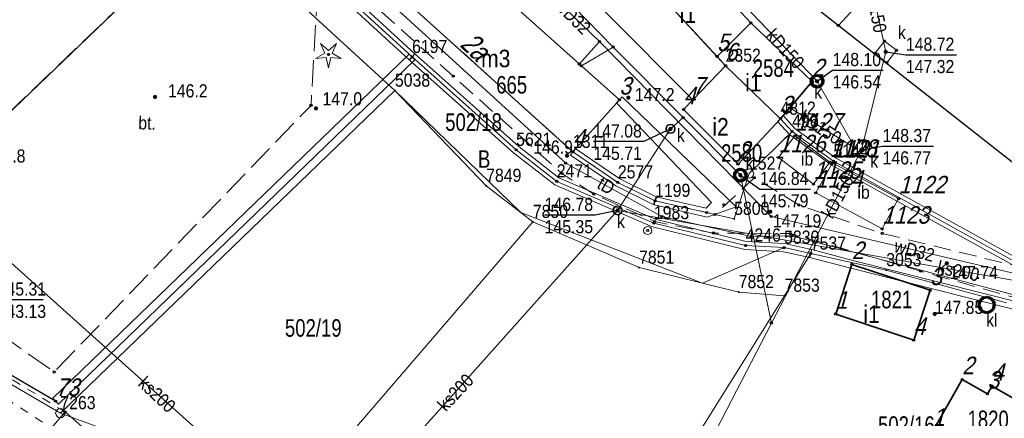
# Model space of a CAD drawing. Header units: metres. Extents: x 5548743 to 5556416, y 5707500 to 5714000.
# Tile 196 of 244: x 5554426 to 5554510, y 5710426 to 5710460. Entities that reach past the tile are written whole.
import ezdxf
from ezdxf.enums import TextEntityAlignment as Align

# ---------------------------------------------------------------- set-up
doc = ezdxf.new("R2010")
doc.units = ezdxf.units.M
for name, pattern in [('0.75_0.75', [1.5, 0.75, -0.75]), ('1.5_0.75', [2.25, 1.5, -0.75]), ('2.25_0.75', [3, 2.25, -0.75]), ('219-1000', [0])]:
    doc.linetypes.add(name, pattern=pattern)
doc.layers.get('0').update_dxf_attribs({"color": 2, "lineweight": 5})
doc.styles.get("Standard").update_dxf_attribs({"font": 'Working1250', "width": 0.75})
doc.linetypes.add('902-1000', pattern='A,5,0,[1,ksztalty.shx,S=1,R=0,X=0,Y=0],5', length=10)
doc.linetypes.add('otdn_1000', pattern='A,7,0,[21,ksztalty.shx,S=0.7,R=0,X=0,Y=0]', length=7)

# ---------------------------------------------------------------- blocks, each defined once
blk = doc.blocks.new('PUNKTBUD')
at = {"color": 0}
blk.add_circle((0, 0), 0.09, dxfattribs=at)
blk = doc.blocks.new('203')
at = {"linetype": 'Continuous', "lineweight": 0}
h = blk.add_hatch(color=0, dxfattribs=at)
edge = h.paths.add_edge_path()
edge.add_arc((0, 0), 0.09, 0, 360)
blk = doc.blocks.new('202')
at = {"color": 0, "linetype": 'Continuous', "lineweight": 0}
blk.add_circle((0, 0), 0.4, dxfattribs=at)
blk = doc.blocks.new('US15')
at = {"color": 0, "linetype": 'Continuous', "lineweight": 13}
blk.add_circle((0, 0), 0.35, dxfattribs=at)
blk = doc.blocks.new('PW01')
at = {"linetype": 'Continuous', "lineweight": 13}
h = blk.add_hatch(color=0, dxfattribs=at)
edge = h.paths.add_edge_path()
edge.add_arc((0, 0), 0.18, 0, 360)
blk = doc.blocks.new('US22')
at = {"color": 0, "linetype": 'Continuous', "lineweight": 0}
blk.add_circle((0, 0), 0.4, dxfattribs=at)
blk = doc.blocks.new('OP011')
at = {"linetype": 'Continuous', "lineweight": 13}
h = blk.add_hatch(color=0, dxfattribs=at)
edge = h.paths.add_edge_path()
edge.add_arc((0, 0), 0.1, 0, 360)
at = {"color": 0, "linetype": 'Continuous', "lineweight": 13}
for p, q in [((-0.324, 0.105), (-0.679, 0.935)), ((-0.679, 0.935), (0, 0.341)), ((0, 0.341), (0.679, 0.935)), ((0.679, 0.935), (0.324, 0.105)), ((-1.099, -0.357), (-0.324, 0.105)), ((0.324, 0.105), (1.099, -0.357)), ((-0.2, -0.275), (-1.099, -0.357)), ((-0.2, -0.275), (0, -1.155)), ((0, -1.155), (0.2, -0.275)), ((1.099, -0.357), (0.2, -0.275))]:
    blk.add_line(p, q, dxfattribs=at)
blk = doc.blocks.new('PIKIETAW1891')
at = {"color": 0}
blk.add_circle((0, 0), 0.09, dxfattribs=at)

msp = doc.modelspace()

# ---------------------------------------------------------------- linework, layer by layer
at = {"layer": '217-kontur klasyfikacyjny', "color": 3, "linetype": 'CONTINUOUS', "lineweight": 18, "flags": 128}
for points in [[(5554457.78, 5710453.58), (5554429.18, 5710425.99)], [(5554468.54, 5710443.15), (5554457.78, 5710453.58)], [(5554484.08, 5710437.11), (5554468.54, 5710443.15)], [(5554491.05, 5710440.15), (5554484.08, 5710437.11)], [(5554493.33, 5710439.64), (5554491.05, 5710440.15)], [(5554491.09, 5710436.04), (5554493.33, 5710439.64)], [(5554429.18, 5710425.99), (5554409.61, 5710437.43)], [(5554483.47, 5710423.85), (5554491.09, 5710436.04)]]:
    msp.add_lwpolyline(points, dxfattribs=at)
at = {"layer": '218-kontur użytku gruntowego', "color": 3, "linetype": 'CONTINUOUS', "lineweight": 18, "flags": 128}
for points in [[(5554445.51, 5710464.84), (5554457.78, 5710453.58)], [(5554457.78, 5710453.58), (5554445.51, 5710464.84)], [(5554459.25, 5710456.46), (5554451.26, 5710463.81)], [(5554451.26, 5710463.81), (5554459.25, 5710456.46)], [(5554457.92, 5710461.98), (5554473, 5710448.34)], [(5554473, 5710448.34), (5554457.92, 5710461.98)], [(5554468.14, 5710448.52), (5554459.25, 5710456.46)], [(5554459.25, 5710456.46), (5554468.14, 5710448.52)], [(5554429.18, 5710425.99), (5554457.78, 5710453.58)], [(5554457.78, 5710453.58), (5554429.18, 5710425.99)], [(5554457.78, 5710453.58), (5554468.54, 5710443.15)], [(5554468.54, 5710443.15), (5554457.78, 5710453.58)], [(5554488.05, 5710446.48), (5554491.74, 5710450.09)], [(5554491.74, 5710450.09), (5554488.05, 5710446.48)], [(5554491.74, 5710450.09), (5554495.27, 5710447.54)], [(5554495.27, 5710447.54), (5554491.74, 5710450.09)], [(5554471.62, 5710445.82), (5554468.14, 5710448.52)], [(5554468.14, 5710448.52), (5554471.62, 5710445.82)], [(5554473, 5710448.34), (5554476.84, 5710445.73)], [(5554476.84, 5710445.73), (5554473, 5710448.34)], [(5554495.27, 5710447.54), (5554511.88, 5710438.35)], [(5554511.88, 5710438.35), (5554495.27, 5710447.54)], [(5554486.78, 5710442.61), (5554488.05, 5710446.48)], [(5554488.05, 5710446.48), (5554486.78, 5710442.61)], [(5554479.92, 5710442.25), (5554471.62, 5710445.82)], [(5554471.62, 5710445.82), (5554479.92, 5710442.25)], [(5554476.84, 5710445.73), (5554480.02, 5710444.15)], [(5554480.02, 5710444.15), (5554476.84, 5710445.73)], [(5554480.02, 5710444.15), (5554486.78, 5710442.61)], [(5554486.78, 5710442.61), (5554480.02, 5710444.15)], [(5554468.54, 5710443.15), (5554484.08, 5710437.11)], [(5554484.08, 5710437.11), (5554468.54, 5710443.15)], [(5554487.76, 5710440.33), (5554479.92, 5710442.25)], [(5554479.92, 5710442.25), (5554487.76, 5710440.33)], [(5554484.08, 5710437.11), (5554491.05, 5710440.15)], [(5554491.05, 5710440.15), (5554484.08, 5710437.11)], [(5554491.05, 5710440.15), (5554487.76, 5710440.33)], [(5554487.76, 5710440.33), (5554491.05, 5710440.15)], [(5554493.33, 5710439.64), (5554491.05, 5710440.15)], [(5554491.05, 5710440.15), (5554493.33, 5710439.64)], [(5554493.33, 5710439.64), (5554491.09, 5710436.04)], [(5554491.09, 5710436.04), (5554493.33, 5710439.64)], [(5554499.78, 5710438.22), (5554493.33, 5710439.64)], [(5554493.33, 5710439.64), (5554499.78, 5710438.22)], [(5554510.07, 5710435.43), (5554499.78, 5710438.22)], [(5554499.78, 5710438.22), (5554510.07, 5710435.43)], [(5554409.61, 5710437.43), (5554429.18, 5710425.99)], [(5554429.18, 5710425.99), (5554409.61, 5710437.43)], [(5554491.09, 5710436.04), (5554483.47, 5710423.85)], [(5554483.47, 5710423.85), (5554491.09, 5710436.04)]]:
    msp.add_lwpolyline(points, dxfattribs=at)
at = {"layer": '219-działka ewidencyjna', "color": 7, "linetype": '219-1000', "lineweight": 18, "flags": 128}
for points in [[(5554445.51, 5710464.84), (5554457.78, 5710453.58)], [(5554451.26, 5710463.81), (5554459.25, 5710456.46)], [(5554479.42, 5710462.9), (5554486.05, 5710455.71)], [(5554473, 5710448.34), (5554457.92, 5710461.98)], [(5554494.19, 5710460.34), (5554514.69, 5710444.25)], [(5554459.25, 5710456.46), (5554468.14, 5710448.52)], [(5554486.05, 5710455.71), (5554490.74, 5710451.18)], [(5554457.78, 5710453.58), (5554429.18, 5710425.99)], [(5554457.78, 5710453.58), (5554465.58, 5710445.44)], [(5554490.74, 5710451.18), (5554491.74, 5710450.09)], [(5554491.74, 5710450.09), (5554488.05, 5710446.48)], [(5554491.74, 5710450.09), (5554495.27, 5710447.54)], [(5554468.14, 5710448.52), (5554471.62, 5710445.82)], [(5554473, 5710448.34), (5554476.84, 5710445.73)], [(5554495.27, 5710447.54), (5554511.88, 5710438.35)], [(5554488.05, 5710446.48), (5554486.78, 5710442.61)], [(5554469.57, 5710442.35), (5554465.58, 5710445.44)], [(5554471.62, 5710445.82), (5554479.92, 5710442.25)], [(5554476.84, 5710445.73), (5554480.02, 5710444.15)], [(5554480.02, 5710444.15), (5554486.78, 5710442.61)], [(5554469.57, 5710442.35), (5554447.49, 5710416.68)], [(5554478.65, 5710438.44), (5554469.57, 5710442.35)], [(5554479.92, 5710442.25), (5554487.76, 5710440.33)], [(5554487.76, 5710440.33), (5554491.05, 5710440.15)], [(5554491.05, 5710440.15), (5554493.33, 5710439.64)], [(5554493.33, 5710439.64), (5554491.09, 5710436.04)], [(5554499.78, 5710438.22), (5554493.33, 5710439.64)], [(5554487.17, 5710436.35), (5554478.65, 5710438.44)], [(5554499.78, 5710438.22), (5554510.07, 5710435.43)], [(5554409.61, 5710437.43), (5554429.18, 5710425.99)], [(5554491.09, 5710436.04), (5554487.17, 5710436.35)], [(5554483.47, 5710423.85), (5554491.09, 5710436.04)], [(5554429.18, 5710425.99), (5554442.13, 5710421.23)]]:
    msp.add_lwpolyline(points, dxfattribs=at)
at = {"layer": '312-budynek ewidencyjny', "color": 7, "linetype": 'CONTINUOUS', "lineweight": 35, "flags": 128}
for points in [[(5554441.35, 5710467.59), (5554421.7, 5710448.72)], [(5554483.24, 5710452.79), (5554468.19, 5710467.92)], [(5554461.81, 5710466.37), (5554476.97, 5710452.79)], [(5554482.26, 5710465.76), (5554488.2, 5710459.37)], [(5554479.42, 5710462.9), (5554485.32, 5710456.51)], [(5554485.32, 5710456.51), (5554479.42, 5710462.9)], [(5554473, 5710448.34), (5554457.92, 5710461.98)], [(5554488.2, 5710459.37), (5554485.32, 5710456.51)], [(5554485.32, 5710456.51), (5554488.2, 5710459.37)], [(5554488.2, 5710459.37), (5554493.46, 5710454.35)], [(5554485.32, 5710456.51), (5554486.05, 5710455.71)], [(5554486.05, 5710455.71), (5554485.32, 5710456.51)], [(5554486.05, 5710455.71), (5554483.24, 5710452.79)], [(5554483.24, 5710452.79), (5554486.05, 5710455.71)], [(5554486.05, 5710455.71), (5554490.74, 5710451.18)], [(5554490.74, 5710451.18), (5554486.05, 5710455.71)], [(5554493.46, 5710454.35), (5554490.74, 5710451.18)], [(5554476.97, 5710452.79), (5554473, 5710448.34)], [(5554482.46, 5710451.96), (5554483.24, 5710452.79)], [(5554487.11, 5710447.3), (5554482.46, 5710451.96)], [(5554490.74, 5710451.18), (5554487.11, 5710447.3)], [(5554495.46, 5710434.47), (5554496.84, 5710438.72)], [(5554496.84, 5710438.72), (5554503.53, 5710436.5)], [(5554503.53, 5710436.5), (5554502.13, 5710432.24)], [(5554502.13, 5710432.24), (5554495.46, 5710434.47)], [(5554503.77, 5710424.45), (5554506.28, 5710428.87)], [(5554506.28, 5710428.87), (5554508.43, 5710427.64)], [(5554508.43, 5710427.64), (5554508.84, 5710428.31)], [(5554508.84, 5710428.31), (5554511.72, 5710426.66)]]:
    msp.add_lwpolyline(points, dxfattribs=at)
at = {"layer": 'chodnik', "color": 7, "linetype": '1.5_0.75', "lineweight": 18, "flags": 128}
msp.add_lwpolyline([(5554534.68, 5710444.02), (5554533.44, 5710447.83), (5554532.74, 5710450.32), (5554532.25, 5710453.02), (5554531.99, 5710455.98), (5554532.08, 5710458.09), (5554525.34, 5710462.38), (5554524.61, 5710462.94), (5554522.83, 5710461.38), (5554527.34, 5710458.21), (5554523.68, 5710452.82), (5554522.68, 5710451.26), (5554522.17, 5710451.09), (5554521.72, 5710451.23), (5554520.3, 5710452.13), (5554518.05, 5710448.36), (5554519.95, 5710447.14), (5554517.57, 5710443.57), (5554517.24, 5710443.09), (5554516.84, 5710442.79), (5554516.38, 5710442.77), (5554515.07, 5710443.57), (5554513.04, 5710440.34), (5554514.26, 5710439.58), (5554514.56, 5710439.21), (5554514.45, 5710438.79), (5554514.05, 5710438.35), (5554513.16, 5710438.21), (5554511.84, 5710438.35), (5554499.44, 5710441.37), (5554492.31, 5710443.8), (5554488.5, 5710446.13), (5554485.15, 5710442.98), (5554480.02, 5710444.15), (5554476.84, 5710445.73), (5554473, 5710448.34), (5554458, 5710461.89), (5554454.24, 5710466.61), (5554453.01, 5710470.45), (5554451.89, 5710471.93), (5554444.93, 5710481.42), (5554444.35, 5710480.94), (5554441.8, 5710479.11), (5554450.83, 5710465.49), (5554462.77, 5710454.82), (5554472.06, 5710446.49), (5554474.79, 5710444.72), (5554479.98, 5710442.38), (5554485.01, 5710441.4), (5554491.58, 5710441.36), (5554502.71, 5710438.14), (5554511.32, 5710435.72), (5554512.21, 5710435.29), (5554516.44, 5710435.55), (5554519.7, 5710437.6), (5554520.86, 5710439.17), (5554523.35, 5710439.77), (5554534.99, 5710442.97)], close=True, dxfattribs=at)
at = {"layer": 'inna budowla', "color": 7, "linetype": 'CONTINUOUS', "lineweight": 18, "flags": 128}
for points in [[(5554491.98, 5710449.71), (5554490.57, 5710447.86), (5554493.57, 5710445.58), (5554494.95, 5710447.46)], [(5554495.18, 5710447.4), (5554493.75, 5710444.84), (5554499.44, 5710441.75), (5554500.84, 5710444.34)]]:
    msp.add_lwpolyline(points, close=True, dxfattribs=at)
at = {"layer": 'komora podziemna', "color": 34, "linetype": 'CONTINUOUS', "lineweight": 18, "flags": 128}
msp.add_lwpolyline([(5554427.27, 5710423.38), (5554429.58, 5710426.1), (5554432.44, 5710423.61), (5554430.15, 5710420.96)], close=True, dxfattribs=at)
at = {"layer": 'obszar utwardzony', "color": 7, "linetype": '2.25_0.75', "lineweight": 18, "flags": 128}
msp.add_lwpolyline([(5554441.35, 5710467.59), (5554421.7, 5710448.72), (5554419.52, 5710446.48), (5554422.04, 5710443.75), (5554416.62, 5710438.02), (5554428.65, 5710429.51), (5554450.61, 5710452.32), (5554451.26, 5710463.81), (5554446.44, 5710466.3), (5554442.73, 5710467.32)], close=True, dxfattribs=at)
at = {"layer": 'ogrodzenie trwałe', "color": 7, "linetype": '902-1000', "lineweight": 25, "flags": 128}
for points in [[(5554494.19, 5710460.34), (5554514.69, 5710444.25)], [(5554428.78, 5710427.01), (5554407.64, 5710439.34)]]:
    msp.add_lwpolyline(points, dxfattribs=at)
at = {"layer": 'osadnik  szambo', "color": 34, "linetype": 'CONTINUOUS', "lineweight": 18, "flags": 128}
msp.add_lwpolyline([(5554508.34, 5710434.6), (5554508.21, 5710434.62), (5554508.08, 5710434.67), (5554507.96, 5710434.74), (5554507.87, 5710434.83), (5554507.79, 5710434.94), (5554507.73, 5710435.07), (5554507.71, 5710435.2), (5554507.72, 5710435.34), (5554507.74, 5710435.47), (5554507.8, 5710435.59), (5554507.89, 5710435.7), (5554507.99, 5710435.79), (5554508.11, 5710435.86), (5554508.24, 5710435.89), (5554508.37, 5710435.91), (5554508.51, 5710435.89), (5554508.64, 5710435.84), (5554508.76, 5710435.77), (5554508.85, 5710435.68), (5554508.93, 5710435.57), (5554508.99, 5710435.44), (5554509.01, 5710435.31), (5554509, 5710435.17), (5554508.97, 5710435.04), (5554508.92, 5710434.92), (5554508.83, 5710434.81), (5554508.73, 5710434.72), (5554508.61, 5710434.65), (5554508.48, 5710434.62)], close=True, dxfattribs=at)
at = {"layer": 'przewód kanalizacyjny', "color": 34, "linetype": 'CONTINUOUS', "lineweight": 18, "flags": 128}
for points in [[(5554479.88, 5710469), (5554493.87, 5710454.38), (5554497.13, 5710448.65)], [(5554497.66, 5710448.52), (5554499.74, 5710456.9), (5554497.48, 5710467.42)], [(5554535.49, 5710466.19), (5554521.63, 5710446.05), (5554517.81, 5710440.75), (5554515.1, 5710436.58), (5554476.82, 5710443.34)], [(5554470.88, 5710463.04), (5554476.44, 5710457.31)], [(5554476.44, 5710457.31), (5554473.72, 5710455.7)], [(5554476.44, 5710457.31), (5554482.42, 5710451.27)], [(5554497.13, 5710448.65), (5554491.53, 5710452.11)], [(5554482.42, 5710451.27), (5554487.31, 5710446.35), (5554489.96, 5710433.7), (5554470.26, 5710395.53)], [(5554481.34, 5710450.31), (5554482.42, 5710451.27)], [(5554476.82, 5710443.34), (5554481.34, 5710450.31)], [(5554489.96, 5710433.7), (5554497.66, 5710448.52)], [(5554415.59, 5710447.24), (5554451.53, 5710415.02)], [(5554451.53, 5710415.02), (5554476.82, 5710443.34)]]:
    msp.add_lwpolyline(points, dxfattribs=at)
at = {"layer": 'przewód telekomunikacyjny podziemny', "color": 30, "linetype": 'CONTINUOUS', "lineweight": 18, "flags": 128}
msp.add_lwpolyline([(5554435.86, 5710515.77), (5554434.21, 5710511.99), (5554433.65, 5710510.4), (5554433.55, 5710506.81), (5554436.41, 5710501.92), (5554440.41, 5710496.53), (5554444.01, 5710481.48), (5554457.17, 5710461.27), (5554472.38, 5710447.38), (5554480.61, 5710442.82), (5554488.24, 5710441.11), (5554491.73, 5710441.17), (5554511.98, 5710435.78), (5554517, 5710436.6), (5554521.87, 5710438.39), (5554531.76, 5710444.54)], dxfattribs=at)
at = {"layer": 'przewód wodociągowy', "color": 5, "linetype": 'CONTINUOUS', "lineweight": 18, "flags": 128}
for points in [[(5554470.15, 5710462.74), (5554475.27, 5710457.79)], [(5554475.27, 5710457.79), (5554473.55, 5710455.86)], [(5554475.27, 5710457.79), (5554489.94, 5710442.81), (5554510.9, 5710437.9), (5554521.97, 5710439.34), (5554523.26, 5710439.5)]]:
    msp.add_lwpolyline(points, dxfattribs=at)
at = {"layer": 'rzedna-Atr2', "color": 7, "flags": 128}
for points in [[(5554499.74, 5710456.9), (5554501.46, 5710456.64), (5554505.79, 5710456.64)], [(5554493.87, 5710454.38), (5554495.2, 5710455.33), (5554499.531, 5710455.33)], [(5554481.34, 5710450.31), (5554479.07, 5710449.22), (5554474.748, 5710449.22)], [(5554497.66, 5710448.52), (5554499.47, 5710448.83), (5554503.808, 5710448.83)], [(5554487.31, 5710446.35), (5554488.99, 5710445.16), (5554493.321, 5710445.16)], [(5554476.82, 5710443.34), (5554474.91, 5710442.94), (5554470.579, 5710442.94)], [(5554423.12, 5710437.3), (5554423.82, 5710435.7), (5554427.712, 5710435.7)]]:
    msp.add_lwpolyline(points, dxfattribs=at)
at = {"layer": 'rów melioracyjny (poligon)', "color": 7, "linetype": '0.75_0.75', "lineweight": 18, "flags": 128}
msp.add_lwpolyline([(5554429.58, 5710426.1), (5554398.46, 5710445.03), (5554397.87, 5710444.25), (5554428.43, 5710424.74)], close=True, dxfattribs=at)
at = {"layer": 'studnia kanalizacyjna', "color": 34, "linetype": 'CONTINUOUS', "lineweight": 18, "flags": 128}
for points in [[(5554494.37, 5710454.39), (5554494.36, 5710454.29), (5554494.33, 5710454.19), (5554494.27, 5710454.1), (5554494.21, 5710454.02), (5554494.13, 5710453.96), (5554494.03, 5710453.9), (5554493.93, 5710453.88), (5554493.83, 5710453.88), (5554493.73, 5710453.9), (5554493.63, 5710453.95), (5554493.55, 5710454), (5554493.47, 5710454.08), (5554493.41, 5710454.17), (5554493.38, 5710454.27), (5554493.37, 5710454.37), (5554493.37, 5710454.47), (5554493.4, 5710454.57), (5554493.46, 5710454.66), (5554493.53, 5710454.74), (5554493.61, 5710454.81), (5554493.71, 5710454.86), (5554493.81, 5710454.88), (5554493.91, 5710454.88), (5554494.01, 5710454.86), (5554494.11, 5710454.82), (5554494.19, 5710454.76), (5554494.26, 5710454.68), (5554494.32, 5710454.59), (5554494.35, 5710454.49)], [(5554487.81, 5710446.36), (5554487.8, 5710446.26), (5554487.77, 5710446.16), (5554487.71, 5710446.07), (5554487.65, 5710445.99), (5554487.57, 5710445.92), (5554487.47, 5710445.87), (5554487.37, 5710445.85), (5554487.27, 5710445.85), (5554487.17, 5710445.87), (5554487.07, 5710445.91), (5554486.99, 5710445.97), (5554486.91, 5710446.05), (5554486.85, 5710446.14), (5554486.82, 5710446.24), (5554486.81, 5710446.34), (5554486.82, 5710446.44), (5554486.84, 5710446.54), (5554486.9, 5710446.63), (5554486.97, 5710446.71), (5554487.05, 5710446.77), (5554487.15, 5710446.82), (5554487.25, 5710446.85), (5554487.35, 5710446.85), (5554487.45, 5710446.83), (5554487.55, 5710446.78), (5554487.63, 5710446.73), (5554487.7, 5710446.65), (5554487.76, 5710446.56), (5554487.8, 5710446.46)]]:
    msp.add_lwpolyline(points, close=True, dxfattribs=at)
at = {"layer": 'właz do komory lub kanału', "color": 7, "linetype": 'CONTINUOUS', "lineweight": 18, "flags": 128}
for points in [[(5554494.29, 5710460.26), (5554495.78, 5710461.68), (5554497.02, 5710460.59), (5554495.69, 5710459.16)], [(5554499.63, 5710457.82), (5554500.66, 5710457.03), (5554499.84, 5710455.97), (5554498.81, 5710456.77)], [(5554497.46, 5710449.36), (5554498.44, 5710448.89), (5554497.86, 5710447.66), (5554496.88, 5710448.13)]]:
    msp.add_lwpolyline(points, close=True, dxfattribs=at)
at = {"layer": 'ściana oporowa (linia)', "color": 0, "lineweight": 18}
for p, q in [((5554451.497, 5710464.068), (5554459.487, 5710456.718)), ((5554428.537, 5710427.262), (5554459.007, 5710456.712)), ((5554459.007, 5710456.712), (5554459.25, 5710456.46)), ((5554459.483, 5710456.721), (5554459.25, 5710456.46)), ((5554459.487, 5710456.718), (5554459.25, 5710456.46)), ((5554459.483, 5710456.721), (5554468.364, 5710448.789)), ((5554477.218, 5710453.037), (5554476.97, 5710452.79)), ((5554477.218, 5710453.037), (5554486.956, 5710443.628)), ((5554490.482, 5710450.943), (5554490.74, 5710451.18)), ((5554491.505, 5710449.826), (5554490.482, 5710450.943)), ((5554495.082, 5710447.243), (5554491.505, 5710449.826)), ((5554468.364, 5710448.789), (5554471.801, 5710446.126)), ((5554473.197, 5710448.629), (5554473, 5710448.34)), ((5554473.197, 5710448.629), (5554477.018, 5710446.034)), ((5554511.711, 5710438.044), (5554495.082, 5710447.243)), ((5554471.801, 5710446.126), (5554480.032, 5710442.584)), ((5554477.018, 5710446.034), (5554480.176, 5710444.464)), ((5554479.943, 5710443.809), (5554480.02, 5710444.15)), ((5554484.47, 5710442.763), (5554479.943, 5710443.809)), ((5554480.176, 5710444.464), (5554480.02, 5710444.15)), ((5554486.956, 5710443.628), (5554484.47, 5710442.763)), ((5554480.032, 5710442.584), (5554487.812, 5710440.68)), ((5554487.812, 5710440.68), (5554491.098, 5710440.499)), ((5554491.098, 5710440.499), (5554493.406, 5710439.982)), ((5554493.406, 5710439.982), (5554493.33, 5710439.64)), ((5554493.419, 5710439.978), (5554493.33, 5710439.64)), ((5554493.419, 5710439.978), (5554496.927, 5710439.059)), ((5554496.927, 5710439.059), (5554512.435, 5710435.149)), ((5554428.537, 5710427.262), (5554428.78, 5710427.01))]:
    msp.add_line(p, q, dxfattribs=at)
at = {"layer": 'ściana oporowa (linia)', "color": 0, "linetype": 'otdn_1000', "lineweight": 18}
for p, q in [((5554451.023, 5710463.552), (5554459.013, 5710456.202)), ((5554459.013, 5710456.202), (5554459.25, 5710456.46)), ((5554459.017, 5710456.199), (5554459.25, 5710456.46)), ((5554459.493, 5710456.208), (5554459.25, 5710456.46)), ((5554429.023, 5710426.758), (5554459.493, 5710456.208)), ((5554459.017, 5710456.199), (5554467.916, 5710448.251)), ((5554476.722, 5710452.543), (5554476.97, 5710452.79)), ((5554476.722, 5710452.543), (5554484.844, 5710444.012)), ((5554490.998, 5710451.417), (5554490.74, 5710451.18)), ((5554491.975, 5710450.354), (5554490.998, 5710451.417)), ((5554495.458, 5710447.837), (5554491.975, 5710450.354)), ((5554467.916, 5710448.251), (5554471.439, 5710445.514)), ((5554472.803, 5710448.051), (5554473, 5710448.34)), ((5554472.803, 5710448.051), (5554476.662, 5710445.426)), ((5554512.049, 5710438.656), (5554495.458, 5710447.837)), ((5554471.439, 5710445.514), (5554479.808, 5710441.916)), ((5554476.662, 5710445.426), (5554479.864, 5710443.836)), ((5554479.864, 5710443.836), (5554480.02, 5710444.15)), ((5554480.097, 5710444.491), (5554480.02, 5710444.15)), ((5554484.39, 5710443.537), (5554480.097, 5710444.491)), ((5554484.844, 5710444.012), (5554484.39, 5710443.537)), ((5554479.808, 5710441.916), (5554487.708, 5710439.98)), ((5554487.708, 5710439.98), (5554491.002, 5710439.801)), ((5554491.002, 5710439.801), (5554493.254, 5710439.298)), ((5554493.241, 5710439.302), (5554493.33, 5710439.64)), ((5554493.254, 5710439.298), (5554493.33, 5710439.64)), ((5554493.241, 5710439.302), (5554496.753, 5710438.381)), ((5554496.753, 5710438.381), (5554512.265, 5710434.47)), ((5554429.023, 5710426.758), (5554428.78, 5710427.01))]:
    msp.add_line(p, q, dxfattribs=at)

# ---------------------------------------------------------------- block references
at = {"layer": '202-punkt graniczny', "color": 7, "linetype": 'CONTINUOUS', "lineweight": 18}
for p in [(5554488.05, 5710446.48), (5554429.18, 5710425.99)]:
    msp.add_blockref('202', p, dxfattribs=at)
at = {"layer": '203-punkt graniczny', "color": 7, "linetype": 'CONTINUOUS', "lineweight": 18}
for p in [(5554459.25, 5710456.46), (5554486.05, 5710455.71), (5554457.78, 5710453.58), (5554490.74, 5710451.18), (5554491.74, 5710450.09), (5554468.14, 5710448.52), (5554473, 5710448.34), (5554495.27, 5710447.54), (5554465.58, 5710445.44), (5554471.62, 5710445.82), (5554476.84, 5710445.73), (5554480.02, 5710444.15), (5554469.57, 5710442.35), (5554479.92, 5710442.25), (5554486.78, 5710442.61), (5554487.76, 5710440.33), (5554491.05, 5710440.15), (5554493.33, 5710439.64), (5554478.65, 5710438.44), (5554499.78, 5710438.22), (5554487.17, 5710436.35), (5554491.09, 5710436.04)]:
    msp.add_blockref('203', p, dxfattribs=at)
at = {"layer": 'drzewo iglaste', "color": 94, "linetype": 'CONTINUOUS', "lineweight": 18}
msp.add_blockref('OP011', (5554452.1, 5710456.68), dxfattribs=at)
at = {"layer": 'pikieta naturalna', "color": 7, "linetype": 'CONTINUOUS', "lineweight": 13}
for p in [(5554437.28, 5710453.04), (5554477.73, 5710452.98), (5554451.03, 5710452.06), (5554472.49, 5710448.01)]:
    msp.add_blockref('PW01', p, dxfattribs=at)
at = {"layer": 'pikieta sztuczna', "color": 7, "linetype": 'CONTINUOUS', "lineweight": 13}
for p in [(5554489.87, 5710443.22), (5554504.96, 5710438.81)]:
    msp.add_blockref('PW01', p, dxfattribs=at)
at = {"layer": 'Punkt budynku', "color": 5, "linetype": 'CONTINUOUS', "lineweight": 13}
for p in [(5554488.2, 5710459.37), (5554485.32, 5710456.51), (5554486.05, 5710455.71), (5554493.46, 5710454.35), (5554476.97, 5710452.79), (5554483.24, 5710452.79), (5554482.46, 5710451.96), (5554490.74, 5710451.18), (5554473, 5710448.34), (5554487.11, 5710447.3), (5554496.84, 5710438.72), (5554503.53, 5710436.5), (5554495.46, 5710434.47), (5554502.13, 5710432.24), (5554506.28, 5710428.87), (5554508.43, 5710427.64), (5554508.84, 5710428.31)]:
    msp.add_blockref('PUNKTBUD', p, dxfattribs=at)
at = {"layer": 'Punkt roboczy BDOT GESUT K1', "color": 6, "linetype": 'CONTINUOUS', "lineweight": 18}
for p in [(5554495.69, 5710459.16), (5554475.27, 5710457.79), (5554475.27, 5710457.79), (5554475.27, 5710457.79), (5554476.44, 5710457.31), (5554476.44, 5710457.31), (5554476.44, 5710457.31), (5554499.63, 5710457.82), (5554452.1, 5710456.68), (5554459.25, 5710456.46), (5554459.25, 5710456.46), (5554459.25, 5710456.46), (5554498.81, 5710456.77), (5554499.74, 5710456.9), (5554500.66, 5710457.03), (5554473.55, 5710455.86), (5554473.72, 5710455.7), (5554499.84, 5710455.97), (5554462.77, 5710454.82), (5554493.4, 5710454.57), (5554493.46, 5710454.66), (5554493.53, 5710454.74), (5554493.61, 5710454.81), (5554493.71, 5710454.86), (5554493.81, 5710454.88), (5554493.91, 5710454.88), (5554494.01, 5710454.86), (5554494.11, 5710454.82), (5554494.19, 5710454.76), (5554494.26, 5710454.68), (5554494.32, 5710454.59), (5554493.37, 5710454.47), (5554493.37, 5710454.37), (5554493.38, 5710454.27), (5554493.41, 5710454.17), (5554493.47, 5710454.08), (5554493.55, 5710454), (5554493.63, 5710453.95), (5554493.73, 5710453.9), (5554493.83, 5710453.88), (5554493.87, 5710454.38), (5554493.87, 5710454.38), (5554493.93, 5710453.88), (5554494.03, 5710453.9), (5554494.13, 5710453.96), (5554494.21, 5710454.02), (5554494.27, 5710454.1), (5554494.33, 5710454.19), (5554494.35, 5710454.49), (5554494.36, 5710454.29), (5554494.37, 5710454.39), (5554437.28, 5710453.04), (5554477.73, 5710452.98), (5554450.61, 5710452.32), (5554451.03, 5710452.06), (5554476.97, 5710452.79), (5554491.53, 5710452.11), (5554482.42, 5710451.27), (5554482.42, 5710451.27), (5554482.42, 5710451.27), (5554490.74, 5710451.18), (5554481.34, 5710450.31), (5554481.34, 5710450.31), (5554481.34, 5710450.31), (5554481.34, 5710450.31), (5554491.74, 5710450.09), (5554491.98, 5710449.71), (5554497.46, 5710449.36), (5554498.44, 5710448.89), (5554468.14, 5710448.52), (5554472.49, 5710448.01), (5554473, 5710448.34), (5554473, 5710448.34), (5554490.57, 5710447.86), (5554496.88, 5710448.13), (5554497.13, 5710448.65), (5554497.13, 5710448.65), (5554497.66, 5710448.52), (5554497.66, 5710448.52), (5554472.38, 5710447.38), (5554494.95, 5710447.46), (5554495.18, 5710447.4), (5554495.27, 5710447.54), (5554497.86, 5710447.66), (5554472.06, 5710446.49), (5554486.81, 5710446.34), (5554486.82, 5710446.44), (5554486.82, 5710446.24), (5554486.84, 5710446.54), (5554486.9, 5710446.63), (5554486.97, 5710446.71), (5554487.05, 5710446.77), (5554487.15, 5710446.82), (5554487.25, 5710446.85), (5554487.31, 5710446.35), (5554487.31, 5710446.35), (5554487.35, 5710446.85), (5554487.45, 5710446.83), (5554487.55, 5710446.78), (5554487.63, 5710446.73), (5554487.7, 5710446.65), (5554487.76, 5710446.56), (5554487.77, 5710446.16), (5554487.8, 5710446.46), (5554487.8, 5710446.26), (5554487.81, 5710446.36), (5554471.62, 5710445.82), (5554476.84, 5710445.73), (5554476.84, 5710445.73), (5554486.85, 5710446.14), (5554486.91, 5710446.05), (5554486.99, 5710445.97), (5554487.07, 5710445.91), (5554487.17, 5710445.87), (5554487.27, 5710445.85), (5554487.37, 5710445.85), (5554487.47, 5710445.87), (5554487.57, 5710445.92), (5554487.65, 5710445.99), (5554487.71, 5710446.07), (5554488.5, 5710446.13), (5554493.57, 5710445.58), (5554474.79, 5710444.72), (5554493.75, 5710444.84), (5554480.02, 5710444.15), (5554480.02, 5710444.15), (5554480.02, 5710444.15), (5554485.9, 5710443.82), (5554492.31, 5710443.8), (5554500.84, 5710444.34), (5554476.82, 5710443.34), (5554476.82, 5710443.34), (5554476.82, 5710443.34), (5554476.82, 5710443.34), (5554476.82, 5710443.34), (5554480.61, 5710442.82), (5554484.43, 5710443.15), (5554485.15, 5710442.98), (5554489.87, 5710443.22), (5554489.94, 5710442.81), (5554479.92, 5710442.25), (5554479.98, 5710442.38), (5554479.39, 5710441.62), (5554485.01, 5710441.4), (5554488.24, 5710441.11), (5554491.58, 5710441.36), (5554491.73, 5710441.17), (5554499.44, 5710441.75), (5554499.44, 5710441.37), (5554487.76, 5710440.33), (5554491.05, 5710440.15), (5554493.33, 5710439.64), (5554493.33, 5710439.64), (5554496.84, 5710438.72), (5554504.96, 5710438.81), (5554502.71, 5710438.14), (5554507.72, 5710435.34), (5554507.74, 5710435.47), (5554507.8, 5710435.59), (5554507.89, 5710435.7), (5554507.99, 5710435.79), (5554508.11, 5710435.86), (5554508.24, 5710435.89), (5554508.37, 5710435.91), (5554508.51, 5710435.89), (5554508.64, 5710435.84), (5554508.76, 5710435.77), (5554508.85, 5710435.68), (5554508.93, 5710435.57), (5554508.99, 5710435.44), (5554509.01, 5710435.31), (5554507.71, 5710435.2), (5554507.73, 5710435.07), (5554507.79, 5710434.94), (5554507.87, 5710434.83), (5554507.96, 5710434.74), (5554508.08, 5710434.67), (5554508.21, 5710434.62), (5554508.34, 5710434.6), (5554508.48, 5710434.62), (5554508.61, 5710434.65), (5554508.73, 5710434.72), (5554508.83, 5710434.81), (5554508.92, 5710434.92), (5554508.97, 5710435.04), (5554509, 5710435.17), (5554489.96, 5710433.7), (5554489.96, 5710433.7), (5554428.65, 5710429.51), (5554428.78, 5710427.01), (5554428.78, 5710427.01), (5554429.58, 5710426.1), (5554429.58, 5710426.1)]:
    msp.add_blockref('PIKIETAW1891', p, dxfattribs=at)
at = {"layer": 'rzedna', "color": 34, "linetype": 'CONTINUOUS', "lineweight": 18}
for p in [(5554499.74, 5710456.9), (5554493.87, 5710454.38), (5554481.34, 5710450.31), (5554497.66, 5710448.52), (5554487.31, 5710446.35), (5554476.82, 5710443.34), (5554503.93, 5710434.48)]:
    msp.add_blockref('PW01', p, dxfattribs=at)
at = {"layer": 'studnia kanalizacyjna', "color": 34, "linetype": 'CONTINUOUS', "lineweight": 18}
for p in [(5554481.34, 5710450.31), (5554476.82, 5710443.34)]:
    msp.add_blockref('US15', p, dxfattribs=at)
at = {"layer": 'słup przewodów napowietrznych', "color": 7, "linetype": 'CONTINUOUS', "lineweight": 18}
msp.add_blockref('US15', (5554479.39, 5710441.62), dxfattribs=at)
at = {"layer": 'właz do komory lub kanału - okrągły', "color": 7, "linetype": 'CONTINUOUS', "lineweight": 18}
for p in [(5554493.87, 5710454.38), (5554481.34, 5710450.31), (5554487.31, 5710446.35), (5554476.82, 5710443.34)]:
    msp.add_blockref('US22', p, dxfattribs=at)

# ---------------------------------------------------------------- texts
at = {"layer": '202-punkt graniczny-Atr103', "color": 7, "width": 0.9}
for s, p in [('1527', (5554488.05, 5710446.48)), ('1527', (5554488.05, 5710446.48)), ('7263', (5554429.18, 5710425.99)), ('7263', (5554429.18, 5710425.99))]:
    msp.add_text(s, height=1.125, dxfattribs=at).set_placement(p, align=Align.BOTTOM_LEFT)
at = {"layer": '203-punkt graniczny-Atr103', "color": 7, "width": 0.9}
for s, p in [('6197', (5554459.25, 5710456.46)), ('6197', (5554459.25, 5710456.46)), ('2352', (5554486.05, 5710455.71)), ('2352', (5554486.05, 5710455.71)), ('5038', (5554457.78, 5710453.58)), ('5038', (5554457.78, 5710453.58)), ('4812', (5554490.74, 5710451.18)), ('4812', (5554490.74, 5710451.18)), ('496', (5554491.74, 5710450.09)), ('496', (5554491.74, 5710450.09)), ('5621', (5554468.14, 5710448.52)), ('5621', (5554468.14, 5710448.52)), ('1311', (5554473, 5710448.34)), ('1311', (5554473, 5710448.34)), ('5144', (5554495.27, 5710447.54)), ('5144', (5554495.27, 5710447.54)), ('2471', (5554471.62, 5710445.82)), ('2471', (5554471.62, 5710445.82)), ('2577', (5554476.84, 5710445.73)), ('2577', (5554476.84, 5710445.73)), ('7849', (5554465.58, 5710445.44)), ('7849', (5554465.58, 5710445.44)), ('1199', (5554480.02, 5710444.15)), ('1199', (5554480.02, 5710444.15)), ('7850', (5554469.57, 5710442.35)), ('7850', (5554469.57, 5710442.35)), ('1983', (5554479.92, 5710442.25)), ('1983', (5554479.92, 5710442.25)), ('5800', (5554486.78, 5710442.61)), ('5800', (5554486.78, 5710442.61)), ('4246', (5554487.76, 5710440.33)), ('4246', (5554487.76, 5710440.33)), ('5830', (5554491.05, 5710440.15)), ('5830', (5554491.05, 5710440.15)), ('7537', (5554493.33, 5710439.64)), ('7537', (5554493.33, 5710439.64)), ('7851', (5554478.65, 5710438.44)), ('7851', (5554478.65, 5710438.44)), ('3053', (5554499.78, 5710438.22)), ('3053', (5554499.78, 5710438.22)), ('7852', (5554487.17, 5710436.35)), ('7852', (5554487.17, 5710436.35)), ('7853', (5554491.09, 5710436.04)), ('7853', (5554491.09, 5710436.04))]:
    msp.add_text(s, height=1.125, dxfattribs=at).set_placement(p, align=Align.BOTTOM_LEFT)
at = {"layer": '210-oznaczenie konturu użytku gruntowego', "color": 3, "linetype": 'CONTINUOUS', "lineweight": 18, "width": 0.79}
msp.add_text('B', height=1.5, dxfattribs=at).set_placement((5554464.88, 5710446.98))
at = {"layer": '211-numer działki ewidencyjnej', "color": 7, "linetype": 'CONTINUOUS', "lineweight": 18, "width": 0.79}
for s, p in [('502/18', (5554462.08, 5710451.64)), ('502/19', (5554448.38, 5710434.03))]:
    msp.add_text(s, height=1.5, dxfattribs=at).set_placement(p, align=Align.TOP_LEFT)
msp.add_text('502/16', height=1.5, dxfattribs=at).set_placement((5554499.08, 5710424.22))
at = {"layer": '238-Punkt adresowy budynku', "color": 7, "linetype": 'CONTINUOUS', "lineweight": 18, "oblique": 15, "width": 0.79}
msp.add_text('2a', height=1.8, rotation=316.863, dxfattribs=at).set_placement((5554464.02, 5710456.71), align=Align.CENTER)
at = {"layer": '312-oznaczenie budynku ewidencyjnego', "color": 7, "linetype": 'CONTINUOUS', "lineweight": 18, "width": 0.79}
for s, p in [('2584', (5554488.37, 5710456.26)), ('665', (5554466.44, 5710454.83)), ('2580', (5554485.66, 5710448.99)), ('1821', (5554498.48, 5710436.46)), ('1820', (5554506.73, 5710426.21))]:
    msp.add_text(s, height=1.5, dxfattribs=at).set_placement(p, align=Align.TOP_LEFT)
at = {"layer": '312-oznaczenie budynku ewidencyjnego-Atr117', "color": 7, "width": 0.9}
for s, p in [('i1', (5554482.83, 5710460.11)), ('m3', (5554466.4, 5710456.33)), ('i1', (5554488.42, 5710454.26)), ('i2', (5554485.62, 5710450.49)), ('i1', (5554498.52, 5710434.46))]:
    msp.add_text(s, height=1.5, dxfattribs=at).set_placement(p, align=Align.MIDDLE_CENTER)
at = {"layer": 'inna budowla-Atr17', "color": 7, "width": 0.9}
for p in [(5554492.49, 5710447.17), (5554497.32, 5710444.33)]:
    msp.add_text('ib', height=1.125, dxfattribs=at).set_placement(p)
at = {"layer": 'obszar utwardzony-Atr17', "color": 7, "width": 0.9}
msp.add_text('bt.', height=1.125, rotation=358.358, dxfattribs=at).set_placement((5554435.83, 5710450.27))
at = {"layer": 'osadnik  szambo-Atr17', "color": 34, "width": 0.9}
msp.add_text('kl', height=1.125, dxfattribs=at).set_placement((5554508.32, 5710433.38))
at = {"layer": 'pikieta naturalna-Atr2', "color": 7, "width": 0.9}
for s, p in [('146.2', (5554438.38, 5710453)), ('147.2', (5554478.3, 5710452.68)), ('147.0', (5554451.59, 5710452.32)), ('146.9', (5554469.61, 5710448.19)), ('145.8', (5554422.81, 5710447.43))]:
    msp.add_text(s, height=1.125, dxfattribs=at).set_placement(p)
at = {"layer": 'pikieta sztuczna-Atr2', "color": 7, "width": 0.9}
for s, p in [('147.19', (5554490.09, 5710443)), ('147.74', (5554505.19, 5710438.59))]:
    msp.add_text(s, height=1.125, dxfattribs=at).set_placement(p, align=Align.TOP_LEFT)
at = {"layer": 'przewód kanalizacyjny-Atr1', "color": 34, "width": 0.9}
for s, rotation, p in [('kD150', 280.819, (5554498.56, 5710462.41)), ('kD150', 312.436, (5554489.83, 5710458.6)), ('kD150', 327.045, (5554492.5, 5710451.51)), ('kD150', 61.209, (5554494.69, 5710442.81)), ('ks200', 348.678, (5554504.18, 5710438.51)), ('ks200', 46.921, (5554461.73, 5710426.45)), ('ks200', 316.813, (5554436.13, 5710428.82))]:
    msp.add_text(s, height=1.125, rotation=rotation, dxfattribs=at).set_placement(p, align=Align.MIDDLE_LEFT)
at = {"layer": 'przewód telekomunikacyjny podziemny-Atr1', "color": 30, "width": 0.9}
msp.add_text('tD', height=1.125, rotation=329.726, dxfattribs=at).set_placement((5554475.25, 5710445.79), align=Align.MIDDLE_LEFT)
at = {"layer": 'przewód wodociągowy-Atr1', "color": 5, "width": 0.9}
for rotation, p in [(314.659, (5554471.8, 5710461.14)), (345.524, (5554500.52, 5710440.33))]:
    msp.add_text('wD32', height=1.125, rotation=rotation, dxfattribs=at).set_placement(p, align=Align.MIDDLE_LEFT)
at = {"layer": 'Punkt budynku-Atr104', "color": 5, "oblique": 15, "width": 0.9}
for s, p in [('5', (5554485.32, 5710456.51)), ('6', (5554486.05, 5710455.71)), ('2', (5554493.46, 5710454.35)), ('3', (5554476.97, 5710452.79)), ('7', (5554483.24, 5710452.79)), ('4', (5554482.46, 5710451.96)), ('3', (5554490.74, 5710451.18)), ('4', (5554473, 5710448.34)), ('2', (5554487.11, 5710447.3)), ('2', (5554496.84, 5710438.72)), ('3', (5554503.53, 5710436.5)), ('1', (5554495.46, 5710434.47)), ('4', (5554502.13, 5710432.24)), ('2', (5554506.28, 5710428.87)), ('4', (5554508.84, 5710428.31)), ('3', (5554508.43, 5710427.64)), ('1', (5554503.77, 5710424.45))]:
    msp.add_text(s, height=1.5, dxfattribs=at).set_placement(p, align=Align.BOTTOM_LEFT)
at = {"layer": 'Punkt roboczy BDOT GESUT K1-Atr103', "color": 6, "oblique": 15, "width": 0.9}
for s, p in [('1127', (5554491.98, 5710449.71)), ('1126', (5554490.57, 5710447.86)), ('1128', (5554494.95, 5710447.46)), ('1121', (5554495.18, 5710447.4)), ('1125', (5554493.57, 5710445.58)), ('1124', (5554493.75, 5710444.84)), ('1122', (5554500.84, 5710444.34)), ('1123', (5554499.44, 5710441.75)), ('73', (5554428.78, 5710427.01)), ('73', (5554428.78, 5710427.01))]:
    msp.add_text(s, height=1.5, dxfattribs=at).set_placement(p, align=Align.BOTTOM_LEFT)
at = {"layer": 'rzedna-Atr2', "color": 34, "width": 0.9}
for s, p in [('148.72', (5554501.46, 5710456.651)), ('148.10', (5554495.2, 5710455.341)), ('147.08', (5554474.748, 5710449.231)), ('148.37', (5554499.47, 5710448.841)), ('146.84', (5554488.99, 5710445.171)), ('146.78', (5554470.579, 5710442.951)), ('145.31', (5554423.82, 5710435.711))]:
    msp.add_text(s, height=1.125, dxfattribs=at).set_placement(p, align=Align.BOTTOM_LEFT)
msp.add_text('147.85', height=1.125, dxfattribs=at).set_placement((5554503.93, 5710434.48))
at = {"layer": 'rzedna-Atr3', "color": 34, "width": 0.9}
for s, p in [('147.32', (5554501.46, 5710454.739)), ('146.54', (5554495.2, 5710453.429)), ('145.71', (5554474.748, 5710447.319)), ('146.77', (5554499.47, 5710446.929)), ('145.79', (5554488.99, 5710443.259)), ('145.35', (5554470.579, 5710441.039)), ('143.13', (5554423.82, 5710433.799))]:
    msp.add_text(s, height=1.125, dxfattribs=at).set_placement(p, align=Align.BOTTOM_LEFT)
at = {"layer": 'właz do komory lub kanału - okrągły-Atr17', "color": 7, "width": 0.9}
for p in [(5554493.62, 5710452.9), (5554481.88, 5710449.19), (5554487.77, 5710446.78), (5554476.76, 5710441.84)]:
    msp.add_text('k', height=1.125, dxfattribs=at).set_placement(p)
at = {"layer": 'właz do komory lub kanału-Atr17', "color": 7, "width": 0.9}
for p in [(5554500.78, 5710457.99), (5554498.41, 5710447)]:
    msp.add_text('k', height=1.125, dxfattribs=at).set_placement(p)

doc.saveas('drawing.dxf')
